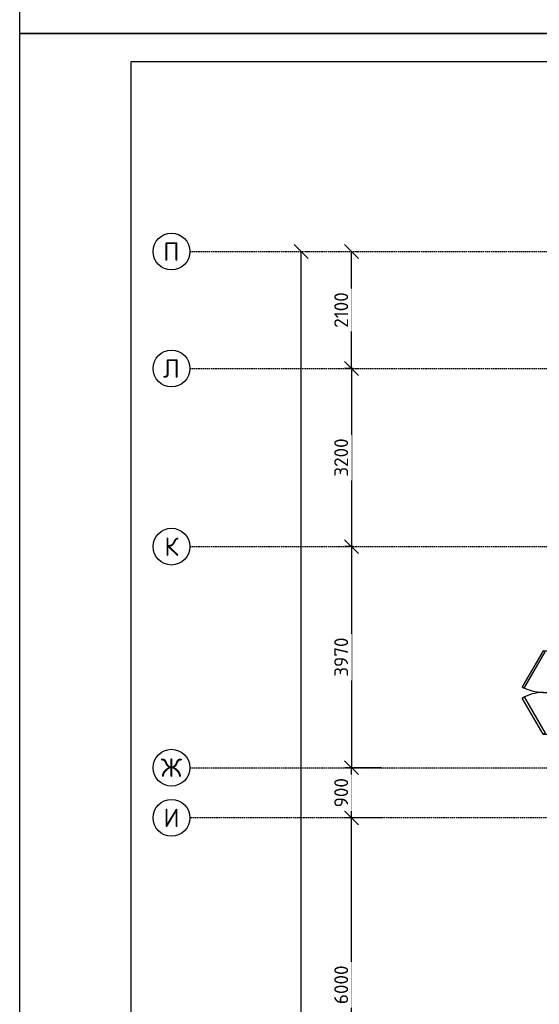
# Model space of a CAD drawing. Header units: inches. Extents: x 8001 to 766003, y -84601 to 563258.
# Tile 31 of 169: x 189106 to 198438, y 180738 to 198423. Entities that reach past the tile are written whole.
import ezdxf
from ezdxf.enums import TextEntityAlignment as Align

# ---------------------------------------------------------------- set-up
doc = ezdxf.new("R2010")
doc.units = ezdxf.units.IN
doc.header["$MEASUREMENT"] = 0
doc.linetypes.add('Dashed', pattern=[19.05, 12.7, -6.35])
doc.styles.add('GOST', font='isocpeur.ttf')
doc.styles.add('Text style', font='isocpeur.ttf', dxfattribs={"height": 250})
doc.dimstyles.new('Dim Style', dxfattribs={"dimtxt": 250, "dimasz": 250, "dimexe": 125, "dimexo": 62.5, "dimgap": 62.5, "dimtad": 1, "dimdec": 0, "dimtxsty": 'Text style', "dimblk": 'OBLIQUE', "dimcen": 250, "dimclrd": 256, "dimclre": 256, "dimclrt": 256, "dimadec": 0, "dimazin": 0, "dimtfac": 1, "dimtdec": 0, "dimtmove": 0, "dimatfit": 3, "dimldrblk": 'OBLIQUE', "dimfxl": 1, "dimlwd": -1, "dimlwe": -1, "dimarcsym": 0})

# ---------------------------------------------------------------- blocks, each defined once
blk = doc.blocks.new('_Oblique')
at = {"color": 0, "linetype": 'ByBlock', "lineweight": -2}
blk.add_line((-0.5, -0.5), (0.5, 0.5), dxfattribs=at)
blk = doc.blocks.new('*D211')
at = {"transparency": 16777216}
for p, q in [((172054, 182776), (172054, 230196)), ((172117, 230196), (172179, 230196)), ((172117, 182776), (172179, 182776))]:
    blk.add_line(p, q, dxfattribs=at)
at = {"layer": 'Defpoints', "color": 0, "transparency": 16777216}
for p in [(172054, 230196), (172054, 230196), (172054, 182776)]:
    blk.add_point(p, dxfattribs=at)
at = {"transparency": 16777216, "xscale": 250, "yscale": 250, "zscale": 250}
for p, rotation in [((172054, 230196), 90), ((172054, 182776), 270)]:
    blk.add_blockref('_Oblique', p, dxfattribs=dict(at, rotation=rotation))
at = {"transparency": 16777216, "insert": (171867, 206486), "char_height": 250, "attachment_point": 5, "rotation": 90, "style": 'Text style', "bg_fill": 3, "box_fill_scale": 1.25, "bg_fill_color": 256, "bg_fill_true_color": 13158600, "bg_fill_transparency": 0}
blk.add_mtext('47420', dxfattribs=at)
blk = doc.blocks.new('*D212')
at = {"transparency": 16777216}
for p, q in [((172960, 228096), (172960, 230196)), ((173023, 230196), (173085, 230196)), ((173023, 228096), (173085, 228096))]:
    blk.add_line(p, q, dxfattribs=at)
at = {"layer": 'Defpoints', "color": 0, "transparency": 16777216}
for p in [(172960, 230196), (172960, 230196), (172960, 228096)]:
    blk.add_point(p, dxfattribs=at)
at = {"transparency": 16777216, "xscale": 250, "yscale": 250, "zscale": 250}
for p, rotation in [((172960, 230196), 90), ((172960, 228096), 270)]:
    blk.add_blockref('_Oblique', p, dxfattribs=dict(at, rotation=rotation))
at = {"transparency": 16777216, "insert": (172773, 229146), "char_height": 250, "attachment_point": 5, "rotation": 90, "style": 'Text style', "bg_fill": 3, "box_fill_scale": 1.25, "bg_fill_color": 256, "bg_fill_true_color": 13158600, "bg_fill_transparency": 0}
blk.add_mtext('2100', dxfattribs=at)
blk = doc.blocks.new('kb-axis')
blk.add_circle((0, 0), 1)
at = {"style": 'GOST'}
blk.add_attdef('AXIS', text='', height=1, dxfattribs=at).set_placement((0, 0), align=Align.MIDDLE_CENTER)
blk = doc.blocks.new('*U277')
at = {"color": 5}
for p, q in [((-30, 0), (-30, 4)), ((0, 0), (0, 4))]:
    blk.add_line(p, q, dxfattribs=at)
blk.add_lwpolyline([(0, 0), (-25.98, -15), (-26.86, -13.48), (-0.88, 1.52)], close=True, dxfattribs=at)
blk.add_arc((0, 0), 30, 180, 210, dxfattribs=at)
blk = doc.blocks.new('*D218')
at = {"transparency": 16777216}
for p, q in [((173496, 220026), (172835, 220026)), ((172960, 214026), (172960, 220026)), ((173455, 214026), (172835, 214026))]:
    blk.add_line(p, q, dxfattribs=at)
at = {"layer": 'Defpoints', "color": 0, "transparency": 16777216}
for p in [(172960, 220026), (173559, 220026), (173518, 214026)]:
    blk.add_point(p, dxfattribs=at)
at = {"transparency": 16777216, "xscale": 250, "yscale": 250, "zscale": 250}
for p, rotation in [((172960, 220026), 90), ((172960, 214026), 270)]:
    blk.add_blockref('_Oblique', p, dxfattribs=dict(at, rotation=rotation))
at = {"transparency": 16777216, "insert": (172773, 217026), "char_height": 250, "attachment_point": 5, "rotation": 90, "style": 'Text style', "bg_fill": 3, "box_fill_scale": 1.25, "bg_fill_color": 256, "bg_fill_true_color": 13158600, "bg_fill_transparency": 0}
blk.add_mtext('6000', dxfattribs=at)
blk = doc.blocks.new('*D219')
at = {"transparency": 16777216}
for p, q in [((173496, 220926), (172835, 220926)), ((172960, 220026), (172960, 220926)), ((173496, 220026), (172835, 220026))]:
    blk.add_line(p, q, dxfattribs=at)
at = {"layer": 'Defpoints', "color": 0, "transparency": 16777216}
for p in [(172960, 220926), (173559, 220926), (173559, 220026)]:
    blk.add_point(p, dxfattribs=at)
at = {"transparency": 16777216, "xscale": 250, "yscale": 250, "zscale": 250}
for p, rotation in [((172960, 220926), 90), ((172960, 220026), 270)]:
    blk.add_blockref('_Oblique', p, dxfattribs=dict(at, rotation=rotation))
at = {"transparency": 16777216, "insert": (172773, 220476), "char_height": 250, "attachment_point": 5, "rotation": 90, "style": 'Text style', "bg_fill": 3, "box_fill_scale": 1.25, "bg_fill_color": 256, "bg_fill_true_color": 13158600, "bg_fill_transparency": 0}
blk.add_mtext('900', dxfattribs=at)
blk = doc.blocks.new('*D231')
at = {"transparency": 16777216}
for p, q in [((172991, 228096), (172835, 228096)), ((172960, 228096), (172960, 224896)), ((172991, 224896), (172835, 224896))]:
    blk.add_line(p, q, dxfattribs=at)
at = {"layer": 'Defpoints', "color": 0, "transparency": 16777216}
for p in [(173054, 228096), (172960, 224896), (173054, 224896)]:
    blk.add_point(p, dxfattribs=at)
at = {"transparency": 16777216, "xscale": 250, "yscale": 250, "zscale": 250}
for p, rotation in [((172960, 228096), 90), ((172960, 224896), 270)]:
    blk.add_blockref('_Oblique', p, dxfattribs=dict(at, rotation=rotation))
at = {"transparency": 16777216, "insert": (172773, 226496), "char_height": 250, "attachment_point": 5, "rotation": 90, "style": 'Text style', "bg_fill": 3, "box_fill_scale": 1.25, "bg_fill_color": 256, "bg_fill_true_color": 13158600, "bg_fill_transparency": 0}
blk.add_mtext('3200', dxfattribs=at)
blk = doc.blocks.new('*D232')
at = {"transparency": 16777216}
for p, q in [((172991, 224896), (172835, 224896)), ((172960, 224896), (172960, 220926)), ((173496, 220926), (172835, 220926))]:
    blk.add_line(p, q, dxfattribs=at)
at = {"layer": 'Defpoints', "color": 0, "transparency": 16777216}
for p in [(173054, 224896), (172960, 220926), (173559, 220926)]:
    blk.add_point(p, dxfattribs=at)
at = {"transparency": 16777216, "xscale": 250, "yscale": 250, "zscale": 250}
for p, rotation in [((172960, 224896), 90), ((172960, 220926), 270)]:
    blk.add_blockref('_Oblique', p, dxfattribs=dict(at, rotation=rotation))
at = {"transparency": 16777216, "insert": (172773, 222911), "char_height": 250, "attachment_point": 5, "rotation": 90, "style": 'Text style', "bg_fill": 3, "box_fill_scale": 1.25, "bg_fill_color": 256, "bg_fill_true_color": 13158600, "bg_fill_transparency": 0}
blk.add_mtext('3970', dxfattribs=at)
blk = doc.blocks.new('sjjg')
at = {"color": 1, "linetype": 'Dashed', "ltscale": 2}
for p, q in [((170054.2, 230195.7), (231147.8, 230195.7)), ((170054.2, 228095.7), (250527.8, 228095.7)), ((170054.2, 224895.7), (250327.8, 224895.7)), ((170054.2, 220925.7), (250527.8, 220925.7))]:
    blk.add_line(p, q, dxfattribs=at)
at = {"xscale": 330, "yscale": 330, "zscale": 330}
for p, values in [((169724.2, 230195.7), {'AXIS': 'П'}), ((169724.2, 228095.7), {'AXIS': 'Л'}), ((169724.2, 224895.7), {'AXIS': 'К'}), ((169724.2, 220925.7), {'AXIS': 'Ж'}), ((169724.2, 220025.7), {'AXIS': 'И'})]:
    blk.add_blockref('kb-axis', p, dxfattribs=at).add_auto_attribs(values)
at = {"color": 5, "yscale": 25, "zscale": 25, "rotation": 270}
for p, xscale in [((176397.8, 223025.7), -25), ((176397.8, 221525.7), 25)]:
    blk.add_blockref('*U277', p, dxfattribs=dict(at, xscale=xscale))
for base, p1, p2, picture, middle in [((172054.5, 230195.7), (172054.5, 182775.7), (172054.5, 230195.7), '*D211', (171867, 206485.7)), ((172960.2, 230195.7), (172960.2, 228095.7), (172960.2, 230195.7), '*D212', (172772.7, 229145.7))]:
    dim = blk.add_linear_dim(base=base, p1=p1, p2=p2, angle=90, dimstyle='Dim Style', override={"dimtfill": 1, "dimarcsym": 1})
    dim.commit()
    dim.dimension.update_dxf_attribs({"geometry": picture, "text_midpoint": middle})
at = {"color": 1, "linetype": 'Dashed', "ltscale": 2}
blk.add_line((250527.8, 220025.7), (170054.2, 220025.7), dxfattribs=at)
dim = blk.add_linear_dim(base=(172960.2, 224895.7), p1=(173054, 228095.7), p2=(173054, 224895.7), angle=90, dimstyle='Dim Style', override={"dimtfill": 1, "dimarcsym": 1})
dim.commit()
dim.dimension.update_dxf_attribs({"geometry": '*D231', "text_midpoint": (172772.7, 226495.7)})
dim = blk.add_linear_dim(base=(172960.2, 220025.7), p1=(173517.6, 214025.7), p2=(173559, 220025.7), angle=90, dimstyle='Dim Style', override={"dimtmove": 1, "dimtfill": 1, "dimarcsym": 1})
dim.commit()
dim.dimension.update_dxf_attribs({"geometry": '*D218', "text_midpoint": (172772.7, 217025.7)})
dim = blk.add_linear_dim(base=(172960.2, 220925.7), p1=(173559, 220025.7), p2=(173559, 220925.7), angle=90, dimstyle='Dim Style', override={"dimtmove": 1, "dimtfill": 1, "dimarcsym": 1})
dim.commit()
dim.dimension.update_dxf_attribs({"geometry": '*D219', "text_midpoint": (172772.7, 220475.7)})
dim = blk.add_linear_dim(base=(172960.2, 220925.7), p1=(173054, 224895.7), p2=(173559, 220925.7), angle=90, dimstyle='Dim Style', override={"dimtmove": 1, "dimtfill": 1, "dimarcsym": 1})
dim.commit()
dim.dimension.update_dxf_attribs({"geometry": '*D232', "text_midpoint": (172772.7, 222910.7)})

msp = doc.modelspace()

# ---------------------------------------------------------------- linework, layer by layer
msp.add_lwpolyline([(189105.77, 267572.808), (289105.77, 267572.808), (289105.77, 198172.808), (189105.77, 198172.808)], close=True)

# ---------------------------------------------------------------- block references
msp.add_blockref('sjjg', (22107.029, -35938.091))

# ---------------------------------------------------------------- next in the draw order: linework, layer by layer
for points in [[(189105.77, 198172.808), (289105.77, 198172.808), (289105.77, 128772.808), (189105.77, 128772.808)], [(191105.77, 197672.808), (288605.77, 197672.808), (288605.77, 129272.808), (191105.77, 129272.808)]]:
    msp.add_lwpolyline(points, close=True)

doc.saveas('drawing.dxf')
